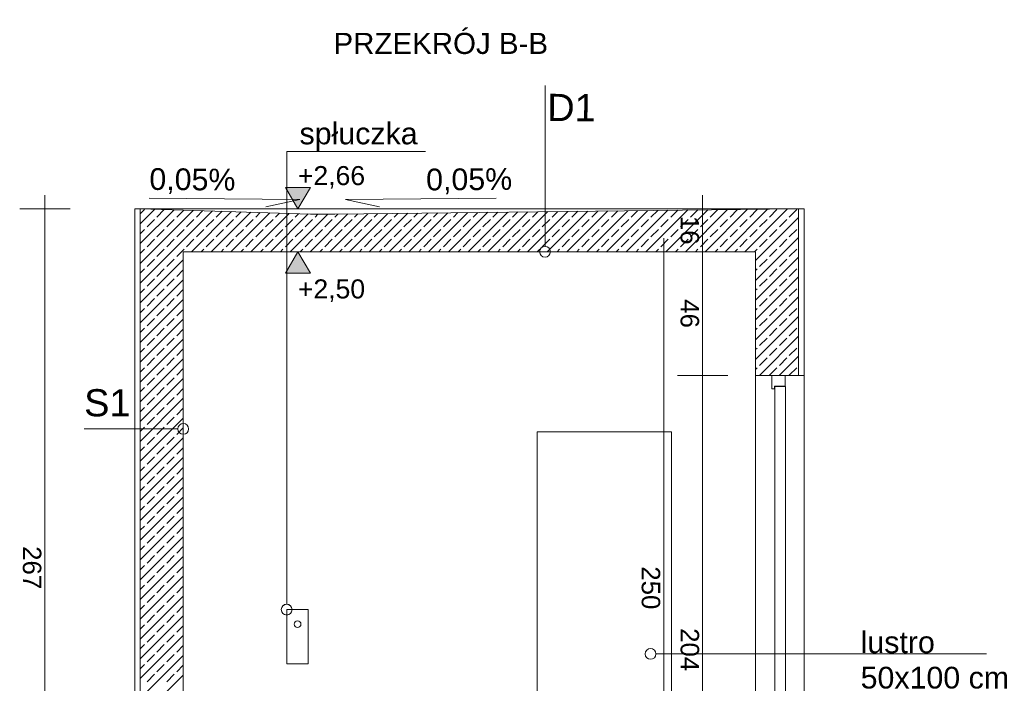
# Model space of a CAD drawing. Header units: metres. Extents: x 5507784 to 5508297, y 5948658 to 5948992.
# Tile 41 of 98: x 5507990.35 to 5507993.95, y 5948934.85 to 5948937.28. Entities that reach past the tile are written whole.
import ezdxf

# ---------------------------------------------------------------- set-up
doc = ezdxf.new("R2010")
doc.units = ezdxf.units.M
for name, color, linetype, true_color in [('PDF2_2D - Ogólne_Nr_Pióra__6', 7, 'CONTINUOUS', 0x21902f), ('PDF2__HELP_SO', 7, 'CONTINUOUS', 0xaaaaaa), ('PDF2_Konstrukcja - Ściany zew_Nr_pióra__107', 7, 'CONTINUOUS', 0xbfbfbf), ('PDF2_ZWYKŁA_Nr_Pióra__3', 7, 'CONTINUOUS', 0x21902f)]:
    doc.layers.add(name, color=color, linetype=linetype, true_color=true_color)
for name, color, linetype in [('PDF2_Drzwi ArchiCAD_Nr_Pióra__1', 7, 'CONTINUOUS'), ('PDF2_Text', 5, 'CONTINUOUS'), ('PDF2_Wymiarowanie - Ogólne', 5, 'CONTINUOUS'), ('PDF2_ZWYKŁA_Nr_Pióra__1', 7, 'CONTINUOUS')]:
    doc.layers.add(name, color=color, linetype=linetype)
doc.styles.add('PDF Arial', font='arial.ttf')

msp = doc.modelspace()

# ---------------------------------------------------------------- linework, layer by layer
at = {"layer": 'PDF2_2D - Ogólne_Nr_Pióra__6', "lineweight": 0}
for points in [[(5507991.3235, 5948935.1377), (5507991.3235, 5948936.7955)], [(5507992.6758, 5948934.9558), (5507993.3786, 5948934.9558)]]:
    msp.add_lwpolyline(points, dxfattribs=at)
for centre in [(5507991.3235, 5948935.118), (5507992.6561, 5948934.9558)]:
    msp.add_circle(centre, 0.0197, dxfattribs=at)
at = {"layer": 'PDF2_2D - Ogólne_Nr_Pióra__6', "color": 7, "lineweight": 0}
for centre in [(5507991.3235, 5948935.1181), (5507992.6561, 5948934.9558)]:
    msp.add_circle(centre, 0.0197, dxfattribs=at)
at = {"layer": 'PDF2__HELP_SO', "lineweight": 13}
for points in [[(5507992.2411, 5948934.7849), (5507992.7333, 5948934.7849), (5507992.7333, 5948935.7691), (5507992.2411, 5948935.7691)], [(5507991.3235, 5948935.1181), (5507991.4023, 5948935.1181), (5507991.4023, 5948934.9201), (5507991.3235, 5948934.9201)]]:
    msp.add_lwpolyline(points, close=True, dxfattribs=at)
msp.add_circle((5507991.3635, 5948935.0649), 0.0123, dxfattribs=at)
at = {"layer": 'PDF2_Drzwi ArchiCAD_Nr_Pióra__1', "lineweight": 0}
for points in [[(5507993.1001, 5948935.9755), (5507993.1001, 5948935.9263), (5507993.1099, 5948935.9263), (5507993.1099, 5948935.9362), (5507993.1493, 5948935.9362), (5507993.1493, 5948935.9755)], [(5507993.1508, 5948933.9677), (5507993.1508, 5948935.9347), (5507993.1114, 5948935.9347), (5507993.1114, 5948933.9677)]]:
    msp.add_lwpolyline(points, dxfattribs=at)
at = {"layer": 'PDF2_Konstrukcja - Ściany zew_Nr_pióra__107', "lineweight": 0}
for points in [[(5507990.8409, 5948936.5841), (5507990.7871, 5948936.5303)], [(5507990.8029, 5948936.5823), (5507990.7871, 5948936.5665)], [(5507990.9111, 5948936.5819), (5507990.7871, 5948936.4579)], [(5507990.9813, 5948936.5797), (5507990.7871, 5948936.3855)], [(5507991.0515, 5948936.5775), (5507990.7871, 5948936.3132)], [(5507990.8753, 5948936.5823), (5507990.8482, 5948936.5552)], [(5507990.9462, 5948936.5808), (5507990.9206, 5948936.5552)], [(5507991.1217, 5948936.5753), (5507990.9746, 5948936.4283)], [(5507991.0164, 5948936.5786), (5507990.9929, 5948936.5552)], [(5507991.1918, 5948936.5731), (5507991.047, 5948936.4283)], [(5507991.0866, 5948936.5764), (5507991.0653, 5948936.5552)], [(5507991.262, 5948936.5709), (5507991.1194, 5948936.4283)], [(5507991.1567, 5948936.5742), (5507991.1377, 5948936.5552)], [(5507991.2269, 5948936.572), (5507991.2101, 5948936.5552)], [(5507991.2971, 5948936.5698), (5507991.2824, 5948936.5552)], [(5507991.8402, 5948936.57), (5507991.6984, 5948936.4283)], [(5507991.9134, 5948936.5709), (5507991.7708, 5948936.4283)], [(5507991.9866, 5948936.5717), (5507991.8432, 5948936.4283)], [(5507991.8768, 5948936.5705), (5507991.8615, 5948936.5552)], [(5507992.0599, 5948936.5726), (5507991.9156, 5948936.4283)], [(5507991.95, 5948936.5713), (5507991.9339, 5948936.5552)], [(5507992.1331, 5948936.5734), (5507991.988, 5948936.4283)], [(5507992.0233, 5948936.5722), (5507992.0063, 5948936.5552)], [(5507992.2063, 5948936.5743), (5507992.0603, 5948936.4283)], [(5507992.0965, 5948936.573), (5507992.0786, 5948936.5552)], [(5507992.2796, 5948936.5751), (5507992.1327, 5948936.4283)], [(5507992.1697, 5948936.5739), (5507992.151, 5948936.5552)], [(5507992.3528, 5948936.576), (5507992.2051, 5948936.4283)], [(5507992.2429, 5948936.5747), (5507992.2234, 5948936.5552)], [(5507992.426, 5948936.5768), (5507992.2775, 5948936.4283)], [(5507992.3162, 5948936.5756), (5507992.2958, 5948936.5552)], [(5507992.4992, 5948936.5777), (5507992.3499, 5948936.4283)], [(5507992.3894, 5948936.5764), (5507992.3682, 5948936.5552)], [(5507992.5725, 5948936.5785), (5507992.4223, 5948936.4283)], [(5507992.4626, 5948936.5772), (5507992.4406, 5948936.5552)], [(5507992.6457, 5948936.5794), (5507992.4946, 5948936.4283)], [(5507992.5359, 5948936.5781), (5507992.5129, 5948936.5552)], [(5507992.7189, 5948936.5802), (5507992.567, 5948936.4283)], [(5507992.6091, 5948936.5789), (5507992.5853, 5948936.5552)], [(5507992.7922, 5948936.5811), (5507992.6394, 5948936.4283)], [(5507992.6823, 5948936.5798), (5507992.6577, 5948936.5552)], [(5507992.8654, 5948936.5819), (5507992.7118, 5948936.4283)], [(5507992.7555, 5948936.5806), (5507992.7301, 5948936.5552)], [(5507992.9386, 5948936.5828), (5507992.7841, 5948936.4283)], [(5507992.8288, 5948936.5815), (5507992.8024, 5948936.5552)], [(5507993.0118, 5948936.5836), (5507992.8565, 5948936.4283)], [(5507992.902, 5948936.5823), (5507992.8748, 5948936.5552)], [(5507993.0851, 5948936.5845), (5507992.9289, 5948936.4283)], [(5507992.9744, 5948936.5823), (5507992.9472, 5948936.5552)], [(5507993.1583, 5948936.5853), (5507993.0013, 5948936.4283)], [(5507993.0467, 5948936.5823), (5507993.0196, 5948936.5552)], [(5507993.1191, 5948936.5823), (5507993.092, 5948936.5552)], [(5507993.1915, 5948936.5823), (5507993.1644, 5948936.5552)], [(5507990.8391, 5948936.5461), (5507990.812, 5948936.519)], [(5507990.9115, 5948936.5461), (5507990.8844, 5948936.519)], [(5507990.9839, 5948936.5461), (5507990.9567, 5948936.519)], [(5507991.0563, 5948936.5461), (5507991.0291, 5948936.519)], [(5507991.1286, 5948936.5461), (5507991.1015, 5948936.519)], [(5507991.201, 5948936.5461), (5507991.1739, 5948936.519)], [(5507991.3322, 5948936.5687), (5507991.1918, 5948936.4283)], [(5507991.2734, 5948936.5461), (5507991.2463, 5948936.519)], [(5507991.4024, 5948936.5665), (5507991.2641, 5948936.4283)], [(5507991.3458, 5948936.5461), (5507991.3186, 5948936.519)], [(5507991.4743, 5948936.5661), (5507991.3365, 5948936.4283)], [(5507991.3673, 5948936.5676), (5507991.3548, 5948936.5552)], [(5507991.4182, 5948936.5461), (5507991.391, 5948936.519)], [(5507991.5472, 5948936.5666), (5507991.4089, 5948936.4283)], [(5507991.4381, 5948936.5661), (5507991.4272, 5948936.5552)], [(5507991.4906, 5948936.5461), (5507991.4634, 5948936.519)], [(5507991.6205, 5948936.5675), (5507991.4813, 5948936.4283)], [(5507991.5106, 5948936.5662), (5507991.4996, 5948936.5552)], [(5507991.5629, 5948936.5461), (5507991.5358, 5948936.519)], [(5507991.6937, 5948936.5683), (5507991.5537, 5948936.4283)], [(5507991.5839, 5948936.5671), (5507991.572, 5948936.5552)], [(5507991.6353, 5948936.5461), (5507991.6082, 5948936.519)], [(5507991.767, 5948936.5692), (5507991.626, 5948936.4283)], [(5507991.6571, 5948936.5679), (5507991.6444, 5948936.5552)], [(5507991.7077, 5948936.5461), (5507991.6806, 5948936.519)], [(5507991.7303, 5948936.5688), (5507991.7167, 5948936.5552)], [(5507991.7801, 5948936.5461), (5507991.7529, 5948936.519)], [(5507991.8036, 5948936.5696), (5507991.7891, 5948936.5552)], [(5507991.8524, 5948936.5461), (5507991.8253, 5948936.519)], [(5507991.9248, 5948936.5461), (5507991.8977, 5948936.519)], [(5507991.9972, 5948936.5461), (5507991.9701, 5948936.519)], [(5507992.0696, 5948936.5461), (5507992.0424, 5948936.519)], [(5507992.142, 5948936.5461), (5507992.1148, 5948936.519)], [(5507992.2144, 5948936.5461), (5507992.1872, 5948936.519)], [(5507992.2867, 5948936.5461), (5507992.2596, 5948936.519)], [(5507992.3591, 5948936.5461), (5507992.332, 5948936.519)], [(5507992.4315, 5948936.5461), (5507992.4044, 5948936.519)], [(5507992.5039, 5948936.5461), (5507992.4767, 5948936.519)], [(5507992.5763, 5948936.5461), (5507992.5491, 5948936.519)], [(5507992.6486, 5948936.5461), (5507992.6215, 5948936.519)], [(5507992.721, 5948936.5461), (5507992.6939, 5948936.519)], [(5507992.7934, 5948936.5461), (5507992.7663, 5948936.519)], [(5507992.8658, 5948936.5461), (5507992.8386, 5948936.519)], [(5507992.9382, 5948936.5461), (5507992.911, 5948936.519)], [(5507993.0106, 5948936.5461), (5507992.9834, 5948936.519)], [(5507993.1985, 5948936.5532), (5507993.0411, 5948936.3957)], [(5507993.0829, 5948936.5461), (5507993.0558, 5948936.519)], [(5507993.1553, 5948936.5461), (5507993.1282, 5948936.519)], [(5507990.8029, 5948936.5099), (5507990.7871, 5948936.4941)], [(5507990.8753, 5948936.5099), (5507990.8482, 5948936.4828)], [(5507990.9477, 5948936.5099), (5507990.9206, 5948936.4828)], [(5507991.0201, 5948936.5099), (5507990.9929, 5948936.4828)], [(5507991.0924, 5948936.5099), (5507991.0653, 5948936.4828)], [(5507991.1648, 5948936.5099), (5507991.1377, 5948936.4828)], [(5507991.2372, 5948936.5099), (5507991.2101, 5948936.4828)], [(5507991.3096, 5948936.5099), (5507991.2824, 5948936.4828)], [(5507991.382, 5948936.5099), (5507991.3548, 5948936.4828)], [(5507991.4544, 5948936.5099), (5507991.4272, 5948936.4828)], [(5507991.5267, 5948936.5099), (5507991.4996, 5948936.4828)], [(5507991.5991, 5948936.5099), (5507991.572, 5948936.4828)], [(5507991.6715, 5948936.5099), (5507991.6444, 5948936.4828)], [(5507991.7439, 5948936.5099), (5507991.7167, 5948936.4828)], [(5507991.8163, 5948936.5099), (5507991.7891, 5948936.4828)], [(5507991.8886, 5948936.5099), (5507991.8615, 5948936.4828)], [(5507991.961, 5948936.5099), (5507991.9339, 5948936.4828)], [(5507992.0334, 5948936.5099), (5507992.0063, 5948936.4828)], [(5507992.1058, 5948936.5099), (5507992.0786, 5948936.4828)], [(5507992.1782, 5948936.5099), (5507992.151, 5948936.4828)], [(5507992.2506, 5948936.5099), (5507992.2234, 5948936.4828)], [(5507992.3229, 5948936.5099), (5507992.2958, 5948936.4828)], [(5507992.3953, 5948936.5099), (5507992.3682, 5948936.4828)], [(5507992.4677, 5948936.5099), (5507992.4406, 5948936.4828)], [(5507992.5401, 5948936.5099), (5507992.5129, 5948936.4828)], [(5507992.6124, 5948936.5099), (5507992.5853, 5948936.4828)], [(5507992.6848, 5948936.5099), (5507992.6577, 5948936.4828)], [(5507992.7572, 5948936.5099), (5507992.7301, 5948936.4828)], [(5507992.8296, 5948936.5099), (5507992.8024, 5948936.4828)], [(5507992.902, 5948936.5099), (5507992.8748, 5948936.4828)], [(5507992.9744, 5948936.5099), (5507992.9472, 5948936.4828)], [(5507993.0467, 5948936.5099), (5507993.0196, 5948936.4828)], [(5507993.1191, 5948936.5099), (5507993.092, 5948936.4828)], [(5507993.1915, 5948936.5099), (5507993.1644, 5948936.4828)], [(5507990.8391, 5948936.4737), (5507990.812, 5948936.4466)], [(5507990.9115, 5948936.4737), (5507990.8844, 5948936.4466)], [(5507990.9839, 5948936.4737), (5507990.9567, 5948936.4466)], [(5507991.0563, 5948936.4737), (5507991.0291, 5948936.4466)], [(5507991.1286, 5948936.4737), (5507991.1015, 5948936.4466)], [(5507991.201, 5948936.4737), (5507991.1739, 5948936.4466)], [(5507991.2734, 5948936.4737), (5507991.2463, 5948936.4466)], [(5507991.3458, 5948936.4737), (5507991.3186, 5948936.4466)], [(5507991.4182, 5948936.4737), (5507991.391, 5948936.4466)], [(5507991.4906, 5948936.4737), (5507991.4634, 5948936.4466)], [(5507991.5629, 5948936.4737), (5507991.5358, 5948936.4466)], [(5507991.6353, 5948936.4737), (5507991.6082, 5948936.4466)], [(5507991.7077, 5948936.4737), (5507991.6806, 5948936.4466)], [(5507991.7801, 5948936.4737), (5507991.7529, 5948936.4466)], [(5507991.8524, 5948936.4737), (5507991.8253, 5948936.4466)], [(5507991.9248, 5948936.4737), (5507991.8977, 5948936.4466)], [(5507991.9972, 5948936.4737), (5507991.9701, 5948936.4466)], [(5507992.0696, 5948936.4737), (5507992.0424, 5948936.4466)], [(5507992.142, 5948936.4737), (5507992.1148, 5948936.4466)], [(5507992.2144, 5948936.4737), (5507992.1872, 5948936.4466)], [(5507992.2867, 5948936.4737), (5507992.2596, 5948936.4466)], [(5507992.3591, 5948936.4737), (5507992.332, 5948936.4466)], [(5507992.4315, 5948936.4737), (5507992.4044, 5948936.4466)], [(5507992.5039, 5948936.4737), (5507992.4767, 5948936.4466)], [(5507992.5763, 5948936.4737), (5507992.5491, 5948936.4466)], [(5507992.6486, 5948936.4737), (5507992.6215, 5948936.4466)], [(5507992.721, 5948936.4737), (5507992.6939, 5948936.4466)], [(5507992.7934, 5948936.4737), (5507992.7663, 5948936.4466)], [(5507992.8658, 5948936.4737), (5507992.8386, 5948936.4466)], [(5507992.9382, 5948936.4737), (5507992.911, 5948936.4466)], [(5507993.0106, 5948936.4737), (5507992.9834, 5948936.4466)], [(5507993.1985, 5948936.4808), (5507993.0411, 5948936.3233)], [(5507993.0829, 5948936.4737), (5507993.0558, 5948936.4466)], [(5507993.1553, 5948936.4737), (5507993.1282, 5948936.4466)], [(5507990.8029, 5948936.4376), (5507990.7871, 5948936.4217)], [(5507990.8753, 5948936.4376), (5507990.8482, 5948936.4104)], [(5507990.9477, 5948936.4376), (5507990.9206, 5948936.4104)], [(5507991.0201, 5948936.4376), (5507991.0108, 5948936.4283)], [(5507991.0924, 5948936.4376), (5507991.0832, 5948936.4283)], [(5507991.1648, 5948936.4376), (5507991.1556, 5948936.4283)], [(5507991.2372, 5948936.4376), (5507991.228, 5948936.4283)], [(5507991.3096, 5948936.4376), (5507991.3003, 5948936.4283)], [(5507991.382, 5948936.4376), (5507991.3727, 5948936.4283)], [(5507991.4544, 5948936.4376), (5507991.4451, 5948936.4283)], [(5507991.5267, 5948936.4376), (5507991.5175, 5948936.4283)], [(5507991.5991, 5948936.4376), (5507991.5899, 5948936.4283)], [(5507991.6715, 5948936.4376), (5507991.6623, 5948936.4283)], [(5507991.7439, 5948936.4376), (5507991.7346, 5948936.4283)], [(5507991.8163, 5948936.4376), (5507991.807, 5948936.4283)], [(5507991.8886, 5948936.4376), (5507991.8794, 5948936.4283)], [(5507991.961, 5948936.4376), (5507991.9518, 5948936.4283)], [(5507992.0334, 5948936.4376), (5507992.0241, 5948936.4283)], [(5507992.1058, 5948936.4376), (5507992.0965, 5948936.4283)], [(5507992.1782, 5948936.4376), (5507992.1689, 5948936.4283)], [(5507992.2506, 5948936.4376), (5507992.2413, 5948936.4283)], [(5507992.3229, 5948936.4376), (5507992.3137, 5948936.4283)], [(5507992.3953, 5948936.4376), (5507992.3861, 5948936.4283)], [(5507992.4677, 5948936.4376), (5507992.4584, 5948936.4283)], [(5507992.5401, 5948936.4376), (5507992.5308, 5948936.4283)], [(5507992.6124, 5948936.4376), (5507992.6032, 5948936.4283)], [(5507992.6848, 5948936.4376), (5507992.6756, 5948936.4283)], [(5507992.7572, 5948936.4376), (5507992.748, 5948936.4283)], [(5507992.8296, 5948936.4376), (5507992.8203, 5948936.4283)], [(5507992.902, 5948936.4376), (5507992.8927, 5948936.4283)], [(5507992.9744, 5948936.4376), (5507992.9651, 5948936.4283)], [(5507993.0467, 5948936.4376), (5507993.0375, 5948936.4283)], [(5507993.1191, 5948936.4376), (5507993.092, 5948936.4104)], [(5507993.1915, 5948936.4376), (5507993.1644, 5948936.4104)], [(5507990.9446, 5948936.3983), (5507990.7871, 5948936.2408)], [(5507990.8391, 5948936.4014), (5507990.812, 5948936.3742)], [(5507990.9115, 5948936.4014), (5507990.8844, 5948936.3742)], [(5507993.1985, 5948936.4084), (5507993.0411, 5948936.2509)], [(5507993.0829, 5948936.4014), (5507993.0558, 5948936.3742)], [(5507993.1553, 5948936.4014), (5507993.1282, 5948936.3742)], [(5507990.8029, 5948936.3652), (5507990.7871, 5948936.3494)], [(5507990.8753, 5948936.3652), (5507990.8482, 5948936.338)], [(5507990.9446, 5948936.3621), (5507990.9206, 5948936.338)], [(5507993.0467, 5948936.3652), (5507993.0411, 5948936.3595)], [(5507993.1191, 5948936.3652), (5507993.092, 5948936.338)], [(5507993.1915, 5948936.3652), (5507993.1644, 5948936.338)], [(5507990.9446, 5948936.3259), (5507990.7871, 5948936.1684)], [(5507990.8391, 5948936.329), (5507990.812, 5948936.3018)], [(5507990.9115, 5948936.329), (5507990.8844, 5948936.3018)], [(5507993.1985, 5948936.336), (5507993.0411, 5948936.1785)], [(5507993.0829, 5948936.329), (5507993.0558, 5948936.3018)], [(5507993.1553, 5948936.329), (5507993.1282, 5948936.3018)], [(5507990.8029, 5948936.2928), (5507990.7871, 5948936.277)], [(5507990.8753, 5948936.2928), (5507990.8482, 5948936.2657)], [(5507990.9446, 5948936.2897), (5507990.9206, 5948936.2657)], [(5507993.0467, 5948936.2928), (5507993.0411, 5948936.2871)], [(5507993.1191, 5948936.2928), (5507993.092, 5948936.2657)], [(5507993.1915, 5948936.2928), (5507993.1644, 5948936.2657)], [(5507990.9446, 5948936.2535), (5507990.7871, 5948936.096)], [(5507990.8391, 5948936.2566), (5507990.812, 5948936.2295)], [(5507990.9115, 5948936.2566), (5507990.8844, 5948936.2295)], [(5507993.1985, 5948936.2636), (5507993.0411, 5948936.1061)], [(5507993.0829, 5948936.2566), (5507993.0558, 5948936.2295)], [(5507993.1553, 5948936.2566), (5507993.1282, 5948936.2295)], [(5507990.8029, 5948936.2204), (5507990.7871, 5948936.2046)], [(5507990.8753, 5948936.2204), (5507990.8482, 5948936.1933)], [(5507990.9446, 5948936.2173), (5507990.9206, 5948936.1933)], [(5507993.0467, 5948936.2204), (5507993.0411, 5948936.2147)], [(5507993.1191, 5948936.2204), (5507993.092, 5948936.1933)], [(5507993.1915, 5948936.2204), (5507993.1644, 5948936.1933)], [(5507990.9446, 5948936.1811), (5507990.7871, 5948936.0236)], [(5507990.8391, 5948936.1842), (5507990.812, 5948936.1571)], [(5507990.9115, 5948936.1842), (5507990.8844, 5948936.1571)], [(5507993.1985, 5948936.1912), (5507993.0411, 5948936.0338)], [(5507993.0829, 5948936.1842), (5507993.0558, 5948936.1571)], [(5507993.1553, 5948936.1842), (5507993.1282, 5948936.1571)], [(5507990.8029, 5948936.148), (5507990.7871, 5948936.1322)], [(5507990.8753, 5948936.148), (5507990.8482, 5948936.1209)], [(5507990.9446, 5948936.1449), (5507990.9206, 5948936.1209)], [(5507993.0467, 5948936.148), (5507993.0411, 5948936.1423)], [(5507993.1191, 5948936.148), (5507993.092, 5948936.1209)], [(5507993.1915, 5948936.148), (5507993.1644, 5948936.1209)], [(5507990.9446, 5948936.1087), (5507990.7871, 5948935.9513)], [(5507990.8391, 5948936.1118), (5507990.812, 5948936.0847)], [(5507990.9115, 5948936.1118), (5507990.8844, 5948936.0847)], [(5507993.1985, 5948936.1189), (5507993.0552, 5948935.9755)], [(5507993.0829, 5948936.1118), (5507993.0558, 5948936.0847)], [(5507993.1553, 5948936.1118), (5507993.1282, 5948936.0847)], [(5507990.8029, 5948936.0756), (5507990.7871, 5948936.0598)], [(5507990.8753, 5948936.0756), (5507990.8482, 5948936.0485)], [(5507990.9446, 5948936.0725), (5507990.9206, 5948936.0485)], [(5507993.0467, 5948936.0756), (5507993.0411, 5948936.07)], [(5507993.1191, 5948936.0756), (5507993.092, 5948936.0485)], [(5507993.1915, 5948936.0756), (5507993.1644, 5948936.0485)], [(5507990.9446, 5948936.0364), (5507990.7871, 5948935.8789)], [(5507990.8391, 5948936.0395), (5507990.812, 5948936.0123)], [(5507990.9115, 5948936.0395), (5507990.8844, 5948936.0123)], [(5507993.0829, 5948936.0395), (5507993.0558, 5948936.0123)], [(5507993.1985, 5948936.0465), (5507993.1276, 5948935.9755)], [(5507993.1553, 5948936.0395), (5507993.1282, 5948936.0123)], [(5507990.8029, 5948936.0033), (5507990.7871, 5948935.9874)], [(5507990.8753, 5948936.0033), (5507990.8482, 5948935.9761)], [(5507990.9446, 5948936.0002), (5507990.9206, 5948935.9761)], [(5507993.0467, 5948936.0033), (5507993.0411, 5948935.9976)], [(5507993.1191, 5948936.0033), (5507993.092, 5948935.9761)], [(5507993.1915, 5948936.0033), (5507993.1644, 5948935.9761)], [(5507990.9446, 5948935.964), (5507990.7871, 5948935.8065)], [(5507990.8391, 5948935.9671), (5507990.812, 5948935.9399)], [(5507990.9115, 5948935.9671), (5507990.8844, 5948935.9399)], [(5507990.8029, 5948935.9309), (5507990.7871, 5948935.9151)], [(5507990.8753, 5948935.9309), (5507990.8482, 5948935.9037)], [(5507990.9446, 5948935.9278), (5507990.9206, 5948935.9037)], [(5507990.9446, 5948935.8916), (5507990.7871, 5948935.7341)], [(5507990.8391, 5948935.8947), (5507990.812, 5948935.8676)], [(5507990.9115, 5948935.8947), (5507990.8844, 5948935.8676)], [(5507990.8029, 5948935.8585), (5507990.7871, 5948935.8427)], [(5507990.8753, 5948935.8585), (5507990.8482, 5948935.8314)], [(5507990.9446, 5948935.8554), (5507990.9206, 5948935.8314)], [(5507990.9446, 5948935.8192), (5507990.7871, 5948935.6617)], [(5507990.8391, 5948935.8223), (5507990.812, 5948935.7952)], [(5507990.9115, 5948935.8223), (5507990.8844, 5948935.7952)], [(5507990.8029, 5948935.7861), (5507990.7871, 5948935.7703)], [(5507990.8753, 5948935.7861), (5507990.8482, 5948935.759)], [(5507990.9446, 5948935.783), (5507990.9206, 5948935.759)], [(5507990.9446, 5948935.7468), (5507990.7871, 5948935.5894)], [(5507990.8391, 5948935.7499), (5507990.812, 5948935.7228)], [(5507990.9115, 5948935.7499), (5507990.8844, 5948935.7228)], [(5507990.8029, 5948935.7137), (5507990.7871, 5948935.6979)], [(5507990.8753, 5948935.7137), (5507990.8482, 5948935.6866)], [(5507990.9446, 5948935.7106), (5507990.9206, 5948935.6866)], [(5507990.9446, 5948935.6745), (5507990.7871, 5948935.517)], [(5507990.8391, 5948935.6775), (5507990.812, 5948935.6504)], [(5507990.9115, 5948935.6775), (5507990.8844, 5948935.6504)], [(5507990.8029, 5948935.6414), (5507990.7871, 5948935.6255)], [(5507990.8753, 5948935.6414), (5507990.8482, 5948935.6142)], [(5507990.9446, 5948935.6383), (5507990.9206, 5948935.6142)], [(5507990.9446, 5948935.6021), (5507990.7871, 5948935.4446)], [(5507990.8391, 5948935.6052), (5507990.812, 5948935.578)], [(5507990.9115, 5948935.6052), (5507990.8844, 5948935.578)], [(5507990.8029, 5948935.569), (5507990.7871, 5948935.5532)], [(5507990.8753, 5948935.569), (5507990.8482, 5948935.5418)], [(5507990.9446, 5948935.5659), (5507990.9206, 5948935.5418)], [(5507990.9446, 5948935.5297), (5507990.7871, 5948935.3722)], [(5507990.8391, 5948935.5328), (5507990.812, 5948935.5057)], [(5507990.9115, 5948935.5328), (5507990.8844, 5948935.5057)], [(5507990.8029, 5948935.4966), (5507990.7871, 5948935.4808)], [(5507990.8753, 5948935.4966), (5507990.8482, 5948935.4695)], [(5507990.9446, 5948935.4935), (5507990.9206, 5948935.4695)], [(5507990.9446, 5948935.4573), (5507990.7871, 5948935.2998)], [(5507990.8391, 5948935.4604), (5507990.812, 5948935.4333)], [(5507990.9115, 5948935.4604), (5507990.8844, 5948935.4333)], [(5507990.8029, 5948935.4242), (5507990.7871, 5948935.4084)], [(5507990.8753, 5948935.4242), (5507990.8482, 5948935.3971)], [(5507990.9446, 5948935.4211), (5507990.9206, 5948935.3971)], [(5507990.9446, 5948935.3849), (5507990.7871, 5948935.2274)], [(5507990.8391, 5948935.388), (5507990.812, 5948935.3609)], [(5507990.9115, 5948935.388), (5507990.8844, 5948935.3609)], [(5507990.8029, 5948935.3518), (5507990.7871, 5948935.336)], [(5507990.8753, 5948935.3518), (5507990.8482, 5948935.3247)], [(5507990.9446, 5948935.3487), (5507990.9206, 5948935.3247)], [(5507990.9446, 5948935.3125), (5507990.7871, 5948935.1551)], [(5507990.8391, 5948935.3157), (5507990.812, 5948935.2885)], [(5507990.9115, 5948935.3157), (5507990.8844, 5948935.2885)], [(5507990.8029, 5948935.2795), (5507990.7871, 5948935.2636)], [(5507990.8753, 5948935.2795), (5507990.8482, 5948935.2523)], [(5507990.9446, 5948935.2764), (5507990.9206, 5948935.2523)], [(5507990.9446, 5948935.2402), (5507990.7871, 5948935.0827)], [(5507990.8391, 5948935.2433), (5507990.812, 5948935.2161)], [(5507990.9115, 5948935.2433), (5507990.8844, 5948935.2161)], [(5507990.8029, 5948935.2071), (5507990.7871, 5948935.1913)], [(5507990.8753, 5948935.2071), (5507990.8482, 5948935.1799)], [(5507990.9446, 5948935.204), (5507990.9206, 5948935.1799)], [(5507990.9446, 5948935.1678), (5507990.7871, 5948935.0103)], [(5507990.8391, 5948935.1709), (5507990.812, 5948935.1437)], [(5507990.9115, 5948935.1709), (5507990.8844, 5948935.1437)], [(5507990.8029, 5948935.1347), (5507990.7871, 5948935.1189)], [(5507990.8753, 5948935.1347), (5507990.8482, 5948935.1075)], [(5507990.9446, 5948935.1316), (5507990.9206, 5948935.1075)], [(5507990.9446, 5948935.0954), (5507990.7871, 5948934.9379)], [(5507990.8391, 5948935.0985), (5507990.812, 5948935.0714)], [(5507990.9115, 5948935.0985), (5507990.8844, 5948935.0714)], [(5507990.8029, 5948935.0623), (5507990.7871, 5948935.0465)], [(5507990.8753, 5948935.0623), (5507990.8482, 5948935.0352)], [(5507990.9446, 5948935.0592), (5507990.9206, 5948935.0352)], [(5507990.9446, 5948935.023), (5507990.7871, 5948934.8655)], [(5507990.8391, 5948935.0261), (5507990.812, 5948934.999)], [(5507990.9115, 5948935.0261), (5507990.8844, 5948934.999)], [(5507990.8029, 5948934.9899), (5507990.7871, 5948934.9741)], [(5507990.8753, 5948934.9899), (5507990.8482, 5948934.9628)], [(5507990.9446, 5948934.9868), (5507990.9206, 5948934.9628)], [(5507990.9446, 5948934.9506), (5507990.7871, 5948934.7932)], [(5507990.8391, 5948934.9537), (5507990.812, 5948934.9266)], [(5507990.9115, 5948934.9537), (5507990.8844, 5948934.9266)], [(5507990.8029, 5948934.9175), (5507990.7871, 5948934.9017)], [(5507990.8753, 5948934.9175), (5507990.8482, 5948934.8904)], [(5507990.9446, 5948934.9145), (5507990.9206, 5948934.8904)], [(5507990.9446, 5948934.8783), (5507990.7871, 5948934.7208)], [(5507990.8391, 5948934.8814), (5507990.812, 5948934.8542)], [(5507990.9115, 5948934.8814), (5507990.8844, 5948934.8542)]]:
    msp.add_lwpolyline(points, dxfattribs=at)
at = {"layer": 'PDF2_Wymiarowanie - Ogólne', "lineweight": 0}
for points in [[(5507991.3646, 5948936.5853), (5507991.3189, 5948936.664), (5507991.4102, 5948936.664)], [(5507991.3646, 5948936.4283), (5507991.3189, 5948936.3496), (5507991.4102, 5948936.3496)]]:
    msp.add_lwpolyline(points, close=True, dxfattribs=at)
for points in [[(5507990.4378, 5948933.7019), (5507990.4378, 5948933.7757), (5507990.4378, 5948933.9824), (5507990.4378, 5948936.5612), (5507990.4378, 5948936.635)], [(5507992.847, 5948933.7019), (5507992.847, 5948933.7757), (5507992.847, 5948933.9332), (5507992.847, 5948933.9923), (5507992.847, 5948936.0001), (5507992.847, 5948936.4529), (5507992.847, 5948936.5612), (5507992.847, 5948936.635)], [(5507990.5301, 5948936.5858), (5507990.3456, 5948936.5858)], [(5507991.4236, 5948936.5853), (5507991.3646, 5948936.5853), (5507991.3055, 5948936.5853)], [(5507992.9393, 5948936.5858), (5507992.7548, 5948936.5858)], [(5507992.7045, 5948933.9184), (5507992.7045, 5948933.9923), (5507992.7045, 5948936.4037), (5507992.7045, 5948936.4775)], [(5507991.4236, 5948936.4283), (5507991.3646, 5948936.4283), (5507991.3055, 5948936.4283)], [(5507992.7968, 5948936.4283), (5507992.6122, 5948936.4283)], [(5507992.9393, 5948936.4283), (5507992.7548, 5948936.4283)], [(5507992.9393, 5948935.9755), (5507992.7548, 5948935.9755)]]:
    msp.add_lwpolyline(points, dxfattribs=at)
at = {"layer": 'PDF2_Wymiarowanie - Ogólne', "lineweight": 0, "transparency": 33554559}
for points in [[(5507991.3646, 5948936.5853), (5507991.3189, 5948936.664), (5507991.4102, 5948936.664)], [(5507991.3646, 5948936.4283), (5507991.4102, 5948936.3496), (5507991.3189, 5948936.3496)]]:
    msp.add_solid(points, dxfattribs=at)
at = {"layer": 'PDF2_ZWYKŁA_Nr_Pióra__1', "lineweight": 0}
for points in [[(5507992.2696, 5948936.448), (5507992.2696, 5948937.0373)], [(5507990.9446, 5948933.9677), (5507993.2182, 5948933.9677), (5507993.2182, 5948936.5858), (5507990.7674, 5948936.5858), (5507990.7674, 5948933.9578)], [(5507991.4109, 5948936.5661), (5507990.7871, 5948936.5858), (5507990.7871, 5948933.7511), (5507993.1985, 5948933.7511), (5507993.1985, 5948933.9677)], [(5507993.1985, 5948935.9755), (5507993.1985, 5948936.5858), (5507991.4995, 5948936.5661)], [(5507993.0411, 5948935.9755), (5507993.2182, 5948935.9755)], [(5507990.9249, 5948935.7795), (5507990.5815, 5948935.7795)]]:
    msp.add_lwpolyline(points, dxfattribs=at)
at = {"layer": 'PDF2_ZWYKŁA_Nr_Pióra__1', "color": 5, "lineweight": 0}
for points in [[(5507990.82, 5948936.6244), (5507991.3714, 5948936.62), (5507991.2467, 5948936.5925)], [(5507992.0903, 5948936.6244), (5507991.5389, 5948936.62), (5507991.6636, 5948936.5925)]]:
    msp.add_lwpolyline(points, dxfattribs=at)
at = {"layer": 'PDF2_ZWYKŁA_Nr_Pióra__1', "lineweight": 13}
msp.add_lwpolyline([(5507991.4109, 5948936.5661), (5507991.4995, 5948936.5661)], dxfattribs=at)
at = {"layer": 'PDF2_ZWYKŁA_Nr_Pióra__1', "lineweight": 0}
msp.add_lwpolyline([(5507993.0411, 5948936.4283), (5507990.9446, 5948936.4283), (5507990.9446, 5948933.9086), (5507993.0411, 5948933.9086)], close=True, dxfattribs=at)
for centre in [(5507992.2696, 5948936.4283), (5507992.2696, 5948936.4283), (5507990.9446, 5948935.7795), (5507990.9446, 5948935.7795)]:
    msp.add_circle(centre, 0.0197, dxfattribs=at)
at = {"layer": 'PDF2_ZWYKŁA_Nr_Pióra__3', "lineweight": 0}
for points in [[(5507991.8319, 5948936.7955), (5507991.3235, 5948936.7955)], [(5507993.887, 5948934.9558), (5507993.3786, 5948934.9558)]]:
    msp.add_lwpolyline(points, dxfattribs=at)

# ---------------------------------------------------------------- texts
at = {"layer": 'PDF2_Text', "attachment_point": 7, "style": 'PDF Arial'}
for s, insert, char_height in [('PRZEKRÓJ B-B', (5507991.4948, 5948937.1512), 0.077299), ('+2,66', (5507991.3646, 5948936.6592), 0.06963), ('+2,50', (5507991.3646, 5948936.2444), 0.06963)]:
    msp.add_mtext(s, dxfattribs=dict(at, insert=insert, char_height=char_height))
at = {"layer": 'PDF2_Text', "color": 7, "char_height": 0.09947, "attachment_point": 7, "style": 'PDF Arial'}
for s, insert, rotation in [('D1', (5507992.2774, 5948936.9071), 359.5), ('S1', (5507990.5815, 5948935.8243), 359.9)]:
    msp.add_mtext(s, dxfattribs=dict(at, insert=insert, rotation=rotation))
at = {"layer": 'PDF2_Text', "color": 104, "true_color": 0x21902f, "char_height": 0.07957, "attachment_point": 7, "style": 'PDF Arial'}
for s, insert in [('spłuczka', (5507991.3705, 5948936.7975)), ('lustro', (5507993.4256, 5948934.9578)), ('50x100 cm', (5507993.4256, 5948934.8281))]:
    msp.add_mtext(s, dxfattribs=dict(at, insert=insert))
at = {"layer": 'PDF2_Text', "attachment_point": 7, "style": 'PDF Arial'}
for s, insert, char_height, rotation in [('0,05%', (5507990.8201, 5948936.64), 0.07957, 359.5), ('0,05%', (5507991.8345, 5948936.6379), 0.07957, 0.4), ('16', (5507992.7653, 5948936.5596), 0.06764, 270), ('46', (5507992.7653, 5948936.2544), 0.06764, 270), ('267', (5507990.3561, 5948935.3505), 0.06764, 270), ('250', (5507992.6228, 5948935.2767), 0.06764, 270), ('204', (5507992.7653, 5948935.0503), 0.06764, 270)]:
    msp.add_mtext(s, dxfattribs=dict(at, insert=insert, char_height=char_height, rotation=rotation))

doc.saveas('drawing.dxf')
